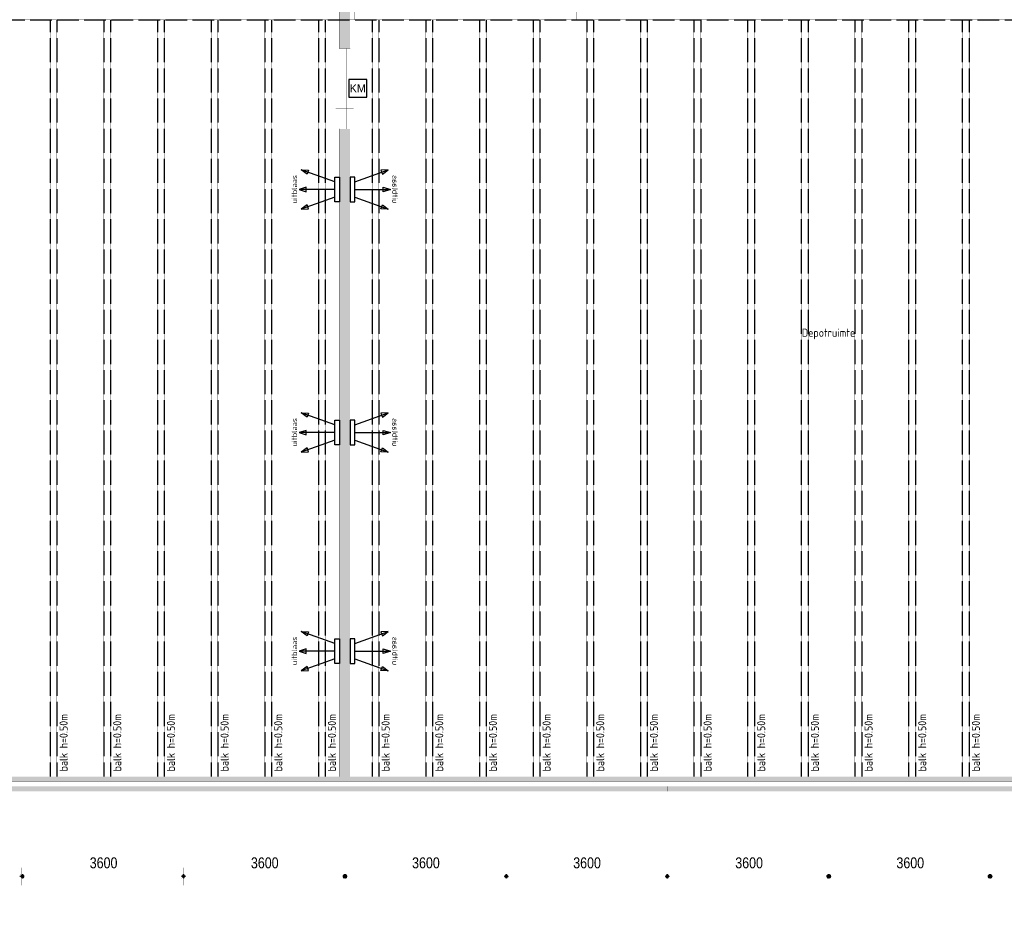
# Model space of a CAD drawing. Header units: millimetres. Extents: x 2 to 82965, y 2 to 46811.
# Tile 2 of 17: x 20377 to 42394, y 6078 to 25940. Entities that reach past the tile are written whole.
import ezdxf
from ezdxf.enums import TextEntityAlignment as Align

# ---------------------------------------------------------------- set-up
doc = ezdxf.new("R2010")
doc.units = ezdxf.units.MM
doc.linetypes.add('ACAD_ISO02W100', pattern=[15, 12, -3])
for name, color, linetype in [('balken', 1, 'ACAD_ISO02W100'), ('EL6522--', 3, 'Continuous'), ('H', 7, 'Continuous'), ('P', 7, 'Continuous'), ('ruimtebenaming', 1, 'Continuous'), ('T', 7, 'Continuous'), ('ventilatieopening', 3, 'Continuous')]:
    doc.layers.add(name, color=color, linetype=linetype)
doc.styles.add('BURO-018', font='BUROFONT.shx', dxfattribs={"height": 180})

# ---------------------------------------------------------------- blocks, each defined once
blk = doc.blocks.new('uitblaas')
at = {"layer": 'ventilatieopening'}
for p, q in [((-107, 170), (-856, 442)), ((-107, 0), (-904, 0)), ((-107, -170), (-856, -442))]:
    blk.add_line(p, q, dxfattribs=at)
for points in [[(-856, 442), (-690, 434), (-724, 341)], [(-107, 278), (0, 278), (0, -278), (-107, -278)], [(-904, 0), (-745, -49), (-745, 49)], [(-856, -442), (-690, -434), (-724, -341)]]:
    blk.add_lwpolyline(points, close=True, dxfattribs=at)
at = {"layer": 'balken', "insert": (-1069, -312), "char_height": 120, "width": 2608.18, "attachment_point": 1, "rotation": 90}
blk.add_mtext('{\\Fisocp|c0;uitblaas}', dxfattribs=at)
blk = doc.blocks.new('E00122')
at = {"color": 0, "linetype": 'Continuous'}
for p, q in [((-2, 5), (-2, 1)), ((2, 5), (-2, 5)), ((2, 1), (2, 5)), ((-2, 1), (2, 1))]:
    blk.add_line(p, q, dxfattribs=at)
at = {"color": 0, "linetype": 'Continuous', "style": 'BURO-018'}
blk.add_text('KM', height=1.8, dxfattribs=at).set_placement((0, 3), align=Align.MIDDLE)
blk.add_attdef('E_TEXT1', text='', height=1.8, dxfattribs=at).set_placement((0, 7.5), align=Align.MIDDLE)
at = {"color": 0, "linetype": 'Continuous', "ltscale": 2, "style": 'BURO-018', "flags": 1}
blk.add_attdef('E_MATCODE', text='', height=1.8, dxfattribs=at).set_placement((0, 0), align=Align.MIDDLE)

msp = doc.modelspace()

# ---------------------------------------------------------------- hatches: boundary and pattern name
at = {"layer": 'H', "linetype": 'Continuous'}
for points in [[(27763, 43783), (27520, 43783), (27520, 25295), (27595, 25295), (27688, 25295), (27763, 25295), (27763, 43783), (27763, 43783)], [(27763, 9004), (27763, 23495), (27688, 23495), (27520, 23495), (27520, 9004), (27763, 9004), (27763, 9004)], [(80558, 9004), (5662, 9004), (5662, 8894), (80558, 8894), (80558, 9004), (80558, 9004)], [(16818, 8783), (20425, 8783), (20425, 8676), (16818, 8676), (16818, 8783)], [(20425, 8783), (24032, 8783), (24032, 8676), (20425, 8676), (20425, 8783)], [(24032, 8783), (27645, 8783), (27645, 8676), (24032, 8676), (24032, 8783)], [(27645, 8783), (31252, 8783), (31252, 8676), (27645, 8676), (27645, 8783)], [(31252, 8783), (34859, 8783), (34859, 8676), (31252, 8676), (31252, 8783)], [(34859, 8783), (38466, 8783), (38466, 8676), (34859, 8676), (34859, 8783)], [(38466, 8783), (42069, 8783), (42069, 8676), (38466, 8676), (38466, 8783)], [(42069, 8783), (45686, 8783), (45686, 8676), (42069, 8676), (42069, 8783)], [(20485, 6772), (20471, 6733), (20432, 6719), (20378, 6772), (20432, 6826), (20471, 6808), (20485, 6772), (20485, 6772), (20485, 6772)], [(20485, 6772), (20471, 6733), (20432, 6719), (20378, 6772), (20432, 6826), (20471, 6808), (20485, 6772), (20485, 6772), (20485, 6772)], [(24092, 6772), (24039, 6719), (23985, 6772), (24039, 6826), (24092, 6772), (24092, 6772), (24092, 6772)], [(24092, 6772), (24039, 6719), (23985, 6772), (24039, 6826), (24092, 6772), (24092, 6772), (24092, 6772)], [(27706, 6772), (27692, 6733), (27653, 6719), (27610, 6733), (27595, 6772), (27610, 6808), (27653, 6826), (27692, 6808), (27706, 6772), (27706, 6772), (27706, 6772)], [(27706, 6772), (27692, 6733), (27653, 6719), (27610, 6733), (27595, 6772), (27610, 6808), (27653, 6826), (27692, 6808), (27706, 6772), (27706, 6772), (27706, 6772)], [(31313, 6772), (31259, 6719), (31206, 6772), (31259, 6826), (31313, 6772), (31313, 6772), (31313, 6772)], [(31313, 6772), (31259, 6719), (31206, 6772), (31259, 6826), (31313, 6772), (31313, 6772), (31313, 6772)], [(34916, 6772), (34862, 6719), (34827, 6733), (34809, 6772), (34827, 6808), (34862, 6826), (34916, 6772), (34916, 6772), (34916, 6772)], [(34916, 6772), (34862, 6719), (34827, 6733), (34809, 6772), (34827, 6808), (34862, 6826), (34916, 6772), (34916, 6772), (34916, 6772)], [(38526, 6772), (38512, 6733), (38469, 6719), (38430, 6733), (38416, 6772), (38430, 6808), (38469, 6826), (38512, 6808), (38526, 6772), (38526, 6772), (38526, 6772)], [(38526, 6772), (38512, 6733), (38469, 6719), (38430, 6733), (38416, 6772), (38430, 6808), (38469, 6826), (38512, 6808), (38526, 6772), (38526, 6772), (38526, 6772)], [(42133, 6772), (42115, 6733), (42080, 6719), (42037, 6733), (42019, 6772), (42037, 6808), (42080, 6826), (42115, 6808), (42133, 6772), (42133, 6772), (42133, 6772)], [(42133, 6772), (42115, 6733), (42080, 6719), (42037, 6733), (42019, 6772), (42037, 6808), (42080, 6826), (42115, 6808), (42133, 6772), (42133, 6772), (42133, 6772)]]:
    msp.add_hatch(color=256, dxfattribs=at).paths.add_polyline_path(points)

# ---------------------------------------------------------------- linework, layer by layer
at = {"layer": 'balken', "ltscale": 0.25}
for p, q in [((5994, 25938), (75519, 25938)), ((21055, 25938), (21055, 9004)), ((21205, 25938), (21205, 9004)), ((22255, 25938), (22255, 9004)), ((22405, 25938), (22405, 9004)), ((23455, 25938), (23455, 9004)), ((23605, 25938), (23605, 9004)), ((24655, 25938), (24655, 9004)), ((24805, 25938), (24805, 9004)), ((25855, 25938), (25855, 9004)), ((26005, 25938), (26005, 9004)), ((27055, 25938), (27055, 9004)), ((27205, 25938), (27205, 9004)), ((28255, 25938), (28255, 9004)), ((28405, 25938), (28405, 9004)), ((29455, 25938), (29455, 9004)), ((29605, 25938), (29605, 9004)), ((30655, 25938), (30655, 9004)), ((30805, 25938), (30805, 9004)), ((31855, 25938), (31855, 9004)), ((32005, 25938), (32005, 9004)), ((33055, 25938), (33055, 9004)), ((33205, 25938), (33205, 9004)), ((34255, 25938), (34255, 9004)), ((34405, 25938), (34405, 9004)), ((35455, 25938), (35455, 9004)), ((35605, 25938), (35605, 9004)), ((36655, 25938), (36655, 9004)), ((36805, 25938), (36805, 9004)), ((37855, 25938), (37855, 9004)), ((38005, 25938), (38005, 9004)), ((39055, 25938), (39055, 9004)), ((39205, 25938), (39205, 9004)), ((40255, 25938), (40255, 9004)), ((40405, 25938), (40405, 9004)), ((41455, 25938), (41455, 9004)), ((41605, 25938), (41605, 9004))]:
    msp.add_line(p, q, dxfattribs=at)
at = {"layer": 'P', "const_width": 2.23}
for points in [[(27520, 43786), (27520, 25295)], [(27763, 43786), (27763, 25295)], [(22007, 26838), (22457, 26838), (22457, 25938), (22007, 25938), (22007, 26838)], [(27420, 26838), (27870, 26838), (27870, 25938), (27420, 25938), (27420, 26838)], [(32834, 26838), (33284, 26838), (33284, 25938), (32834, 25938), (32834, 26838)], [(38248, 26838), (38698, 26838), (38698, 25938), (38248, 25938), (38248, 26838)], [(27517, 25295), (27595, 25295)], [(27595, 25295), (27688, 25295)], [(27599, 25292), (27692, 25292), (27692, 24395), (27599, 24395), (27599, 25292)], [(27688, 25295), (27767, 25295)], [(27442, 24845), (27842, 24845)], [(27599, 24395), (27692, 24395), (27692, 23495), (27599, 23495), (27599, 24395)], [(27442, 23946), (27842, 23946)], [(27517, 23495), (27688, 23495)], [(27520, 23499), (27520, 9004)], [(27688, 23495), (27767, 23495)], [(27763, 23499), (27763, 9004)], [(5662, 9004), (80558, 9004)], [(5662, 8894), (80558, 8894)], [(27517, 9004), (27767, 9004)], [(16822, 8783), (20428, 8783), (20428, 8672), (16822, 8672), (16822, 8783)], [(20428, 8783), (24035, 8783), (24035, 8672), (20428, 8672), (20428, 8783)], [(24035, 8783), (27649, 8783), (27649, 8672), (24035, 8672), (24035, 8783)], [(27649, 8783), (31256, 8783), (31256, 8672), (27649, 8672), (27649, 8783)], [(31256, 8783), (34862, 8783), (34862, 8672), (31256, 8672), (31256, 8783)], [(34862, 8783), (38466, 8783), (38466, 8672), (34862, 8672), (34862, 8783)], [(38466, 8783), (42072, 8783), (42072, 8672), (38466, 8672), (38466, 8783)], [(42072, 8783), (45686, 8783), (45686, 8672), (42072, 8672), (42072, 8783)], [(20425, 6969), (20425, 6569)], [(20425, 6969), (20425, 6569)], [(24032, 6969), (24032, 6569)], [(24032, 6969), (24032, 6569)], [(27645, 6969), (27645, 6569)], [(27645, 6969), (27645, 6569)], [(31252, 6969), (31252, 6569)], [(31252, 6969), (31252, 6569)], [(34859, 6969), (34859, 6569)], [(34859, 6969), (34859, 6569)], [(38466, 6969), (38466, 6569)], [(38466, 6969), (38466, 6569)], [(42069, 6969), (42069, 6569)], [(42069, 6969), (42069, 6569)], [(20478, 6772), (20475, 6751), (20464, 6733), (20450, 6722), (20428, 6719), (20410, 6722), (20393, 6733), (20382, 6751), (20378, 6772), (20382, 6790), (20393, 6804), (20410, 6819), (20428, 6822), (20450, 6819), (20464, 6804), (20475, 6790), (20478, 6772), (20478, 6772), (20478, 6772)], [(20478, 6772), (20475, 6751), (20464, 6733), (20450, 6722), (20428, 6719), (20410, 6722), (20393, 6733), (20382, 6751), (20378, 6772), (20382, 6790), (20393, 6804), (20410, 6819), (20428, 6822), (20450, 6819), (20464, 6804), (20475, 6790), (20478, 6772), (20478, 6772), (20478, 6772)], [(20475, 6772), (23982, 6772)], [(24085, 6772), (24082, 6751), (24071, 6733), (24053, 6722), (24035, 6719), (24014, 6722), (23999, 6733), (23989, 6751), (23985, 6772), (23989, 6790), (23999, 6804), (24014, 6819), (24035, 6822), (24053, 6819), (24071, 6804), (24082, 6790), (24085, 6772), (24085, 6772), (24085, 6772)], [(24085, 6772), (24082, 6751), (24071, 6733), (24053, 6722), (24035, 6719), (24014, 6722), (23999, 6733), (23989, 6751), (23985, 6772), (23989, 6790), (23999, 6804), (24014, 6819), (24035, 6822), (24053, 6819), (24071, 6804), (24082, 6790), (24085, 6772), (24085, 6772), (24085, 6772)], [(24082, 6772), (27595, 6772)], [(27699, 6772), (27695, 6751), (27685, 6733), (27670, 6722), (27649, 6719), (27628, 6722), (27613, 6733), (27603, 6751), (27599, 6772), (27603, 6790), (27613, 6804), (27628, 6819), (27649, 6822), (27670, 6819), (27685, 6804), (27695, 6790), (27699, 6772), (27699, 6772), (27699, 6772)], [(27699, 6772), (27695, 6751), (27685, 6733), (27670, 6722), (27649, 6719), (27628, 6722), (27613, 6733), (27603, 6751), (27599, 6772), (27603, 6790), (27613, 6804), (27628, 6819), (27649, 6822), (27670, 6819), (27685, 6804), (27695, 6790), (27699, 6772), (27699, 6772), (27699, 6772)], [(27695, 6772), (31202, 6772)], [(31306, 6772), (31302, 6751), (31292, 6733), (31273, 6722), (31256, 6719), (31234, 6722), (31220, 6733), (31209, 6751), (31206, 6772), (31209, 6790), (31220, 6804), (31234, 6819), (31256, 6822), (31273, 6819), (31292, 6804), (31302, 6790), (31306, 6772), (31306, 6772), (31306, 6772)], [(31306, 6772), (31302, 6751), (31292, 6733), (31273, 6722), (31256, 6719), (31234, 6722), (31220, 6733), (31209, 6751), (31206, 6772), (31209, 6790), (31220, 6804), (31234, 6819), (31256, 6822), (31273, 6819), (31292, 6804), (31302, 6790), (31306, 6772), (31306, 6772), (31306, 6772)], [(31302, 6772), (34809, 6772)], [(34912, 6772), (34909, 6751), (34898, 6733), (34880, 6722), (34862, 6719), (34841, 6722), (34827, 6733), (34816, 6751), (34809, 6772), (34816, 6790), (34827, 6804), (34841, 6819), (34862, 6822), (34880, 6819), (34898, 6804), (34909, 6790), (34912, 6772), (34912, 6772), (34912, 6772)], [(34912, 6772), (34909, 6751), (34898, 6733), (34880, 6722), (34862, 6719), (34841, 6722), (34827, 6733), (34816, 6751), (34809, 6772), (34816, 6790), (34827, 6804), (34841, 6819), (34862, 6822), (34880, 6819), (34898, 6804), (34909, 6790), (34912, 6772), (34912, 6772), (34912, 6772)], [(34909, 6772), (38416, 6772)], [(38519, 6772), (38516, 6751), (38505, 6733), (38487, 6722), (38466, 6719), (38448, 6722), (38430, 6733), (38419, 6751), (38416, 6772), (38419, 6790), (38430, 6804), (38448, 6819), (38466, 6822), (38487, 6819), (38505, 6804), (38516, 6790), (38519, 6772), (38519, 6772), (38519, 6772)], [(38519, 6772), (38516, 6751), (38505, 6733), (38487, 6722), (38466, 6719), (38448, 6722), (38430, 6733), (38419, 6751), (38416, 6772), (38419, 6790), (38430, 6804), (38448, 6819), (38466, 6822), (38487, 6819), (38505, 6804), (38516, 6790), (38519, 6772), (38519, 6772), (38519, 6772)], [(38512, 6772), (42019, 6772)], [(42126, 6772), (42119, 6751), (42108, 6733), (42094, 6722), (42072, 6719), (42055, 6722), (42037, 6733), (42026, 6751), (42022, 6772), (42026, 6790), (42037, 6804), (42055, 6819), (42072, 6822), (42094, 6819), (42108, 6804), (42119, 6790), (42126, 6772), (42126, 6772), (42126, 6772)], [(42126, 6772), (42119, 6751), (42108, 6733), (42094, 6722), (42072, 6719), (42055, 6722), (42037, 6733), (42026, 6751), (42022, 6772), (42026, 6790), (42037, 6804), (42055, 6819), (42072, 6822), (42094, 6819), (42108, 6804), (42119, 6790), (42126, 6772), (42126, 6772), (42126, 6772)], [(42119, 6772), (45636, 6772)], [(5712, 6079), (80840, 6079)]]:
    msp.add_lwpolyline(points, dxfattribs=at)

# ---------------------------------------------------------------- block references
at = {"layer": 'EL6522--', "ltscale": 2, "xscale": 100, "yscale": 100, "zscale": 100}
msp.add_blockref('E00122', (27937, 24105), dxfattribs=at)
at = {"layer": 'ventilatieopening'}
for p in [(27528, 22140), (27528, 16702), (27528, 11810)]:
    msp.add_blockref('uitblaas', p, dxfattribs=at)
at = {"layer": 'ventilatieopening', "xscale": -1}
for p in [(27763, 22140), (27763, 16702), (27763, 11810)]:
    msp.add_blockref('uitblaas', p, dxfattribs=at)

# ---------------------------------------------------------------- texts
at = {"layer": 'balken', "char_height": 180, "width": 2608.18, "attachment_point": 1, "rotation": 90}
for insert in [(21268, 9120), (22468, 9120), (23668, 9120), (24868, 9120), (26068, 9120), (27268, 9120), (28468, 9120), (29668, 9120), (30868, 9120), (32068, 9120), (33268, 9120), (34468, 9120), (35668, 9120), (36868, 9120), (38068, 9120), (39268, 9120), (40468, 9120), (41668, 9120)]:
    msp.add_mtext('{\\Fisocp|c0;balk h=0.50m}', dxfattribs=dict(at, insert=insert))
at = {"layer": 'ruimtebenaming', "insert": (38464, 19025), "char_height": 180, "width": 2608.18, "attachment_point": 2}
msp.add_mtext('{\\Fisocp|c0;Depotruimte}', dxfattribs=at)
at = {"layer": 'T', "char_height": 242.94, "attachment_point": 1}
for insert in [(21943, 7195), (25547, 7195), (29151, 7195), (32754, 7195), (36378, 7195), (39982, 7195)]:
    msp.add_mtext('{\\fArial Narrow|b0|i0|c0|p18;3600}', dxfattribs=dict(at, insert=insert))

doc.saveas('drawing.dxf')
